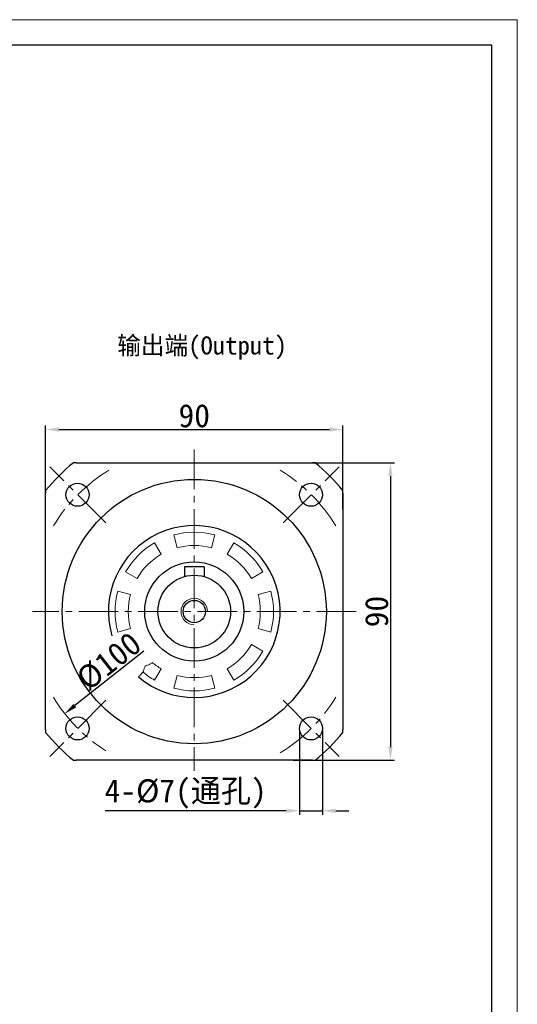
# Model space of a CAD drawing. Header units: millimetres. Extents: x 7380 to 8025, y -922 to -466.
# Tile 6 of 6: x 7874 to 8025, y -764 to -466. Entities that reach past the tile are written whole.
import ezdxf

# ---------------------------------------------------------------- set-up
doc = ezdxf.new("R2010")
doc.units = ezdxf.units.MM
doc.header["$PDSIZE"] = -5
doc.linetypes.add('点画线', pattern=[18, 12, -2, 2, -2])
doc.layers.get('0').update_dxf_attribs({"lineweight": 18})
doc.layers.get('Defpoints').update_dxf_attribs({"lineweight": 18})
for name, color, linetype, lineweight in [('7中心线层', 7, '点画线', 18), ('图框_外框线', 7, 'Continuous', 18), ('尺寸线层', 3, 'Continuous', 18), ('标注线', 7, 'Continuous', 18), ('粗实线', 7, 'Continuous', 40)]:
    doc.layers.add(name, color=color, linetype=linetype, lineweight=lineweight)
doc.styles.add('工程字', font='txt')
doc.dimstyles.new('ISO-25', dxfattribs={"dimtxt": 7, "dimasz": 4, "dimexe": 1.25, "dimexo": 0.625, "dimtad": 1, "dimtxsty": '工程字', "dimcen": 2, "dimdle": 8, "dimadec": 0, "dimazin": 0, "dimtfac": 1, "dimtmove": 0, "dimatfit": 3, "dimfxl": 1, "dimarcsym": 0})

# ---------------------------------------------------------------- blocks, each defined once
blk = doc.blocks.new('*X16')
at = {"layer": 'Defpoints', "color": 0}
for p in [(7971.99, -590.03), (7881.99, -614.76), (7971.99, -614.76)]:
    blk.add_point(p, dxfattribs=at)
at = {"layer": '尺寸线层', "color": 0, "lineweight": -2}
for p, q in [((7881.99, -614.13), (7881.99, -588.78)), ((7971.99, -614.13), (7971.99, -588.78)), ((7885.99, -590.03), (7967.99, -590.03))]:
    blk.add_line(p, q, dxfattribs=at)
at = {"layer": '尺寸线层', "color": 0}
for points in [[(7885.99, -589.36), (7885.99, -590.69), (7881.99, -590.03)], [(7967.99, -590.69), (7967.99, -589.36), (7971.99, -590.03)]]:
    blk.add_solid(points, dxfattribs=at)
at = {"layer": '尺寸线层', "color": 0, "insert": (7926.99, -585.9), "char_height": 7, "attachment_point": 5, "style": '工程字'}
blk.add_mtext('\\A1;90', dxfattribs=at)
blk = doc.blocks.new('*X17')
at = {"layer": 'Defpoints', "color": 0}
for p in [(7959.9, -600.12), (7956.33, -690.12), (7986.39, -690.12)]:
    blk.add_point(p, dxfattribs=at)
at = {"layer": '尺寸线层', "color": 0, "lineweight": -2}
for p, q in [((7960.53, -600.12), (7987.64, -600.12)), ((7986.39, -604.12), (7986.39, -686.12)), ((7956.95, -690.12), (7987.64, -690.12))]:
    blk.add_line(p, q, dxfattribs=at)
at = {"layer": '尺寸线层', "color": 0}
for points in [[(7987.06, -604.12), (7985.72, -604.12), (7986.39, -600.12)], [(7985.72, -686.12), (7987.06, -686.12), (7986.39, -690.12)]]:
    blk.add_solid(points, dxfattribs=at)
at = {"layer": '尺寸线层', "color": 0, "insert": (7982.26, -645.12), "char_height": 7, "attachment_point": 5, "rotation": 90, "style": '工程字'}
blk.add_mtext('\\A1;90', dxfattribs=at)
blk = doc.blocks.new('*X19')
at = {"layer": 'Defpoints', "color": 0}
for p in [(7966.27, -614.17), (7887.72, -676.06)]:
    blk.add_point(p, dxfattribs=at)
at = {"layer": '尺寸线层', "color": 0, "lineweight": -2}
blk.add_line((7911.76, -657.12), (7890.86, -673.58), dxfattribs=at)
at = {"layer": '尺寸线层', "color": 0}
blk.add_solid([(7890.45, -673.06), (7891.27, -674.11), (7887.72, -676.06)], dxfattribs=at)
at = {"layer": '尺寸线层', "color": 0, "insert": (7901.17, -660.21), "char_height": 7, "attachment_point": 5, "rotation": 38.2339, "style": '工程字'}
blk.add_mtext('\\A1;%%C100', dxfattribs=at)
blk = doc.blocks.new('*X20')
at = {"layer": 'Defpoints', "color": 0}
for p in [(7958.85, -680.47), (7965.85, -680.47), (7965.85, -705.42)]:
    blk.add_point(p, dxfattribs=at)
at = {"layer": '尺寸线层', "color": 0, "lineweight": -2}
for p, q in [((7958.85, -681.1), (7958.85, -706.67)), ((7965.85, -681.1), (7965.85, -706.67)), ((7954.85, -705.42), (7900, -705.42)), ((7958.85, -705.42), (7965.85, -705.42)), ((7969.85, -705.42), (7973.85, -705.42))]:
    blk.add_line(p, q, dxfattribs=at)
at = {"layer": '尺寸线层', "color": 0}
for points in [[(7954.85, -706.09), (7954.85, -704.75), (7958.85, -705.42)], [(7969.85, -704.75), (7969.85, -706.09), (7965.85, -705.42)]]:
    blk.add_solid(points, dxfattribs=at)
at = {"layer": '尺寸线层', "color": 0, "insert": (7924.38, -700.3), "char_height": 7, "attachment_point": 5, "style": '工程字'}
blk.add_mtext('\\A1;4-%%C7(通孔)', dxfattribs=at)

msp = doc.modelspace()

# ---------------------------------------------------------------- linework, layer by layer
at = {"linetype": 'Continuous', "lineweight": 15}
for p, q in [((7920.7811, -621.9343), (7921.8164, -625.798)), ((7932.1691, -625.798), (7933.2044, -621.9343)), ((7916.9928, -627.796), (7914.9928, -624.3319)), ((7938.9928, -624.3319), (7936.9928, -627.796)), ((7906.2081, -633.1165), (7909.6722, -635.1165)), ((7944.3133, -635.1165), (7947.7774, -633.1165)), ((7907.6742, -639.9401), (7903.8105, -638.9048)), ((7950.175, -638.9048), (7946.3113, -639.9401)), ((7903.8105, -651.3282), (7907.6742, -650.2929)), ((7946.3113, -650.2929), (7950.175, -651.3282)), ((7947.7774, -657.1165), (7944.3133, -655.1165)), ((7914.9928, -665.9011), (7916.9928, -662.437)), ((7921.8164, -664.435), (7920.7811, -668.2987)), ((7933.2044, -668.2987), (7932.1691, -664.435)), ((7936.9928, -662.437), (7938.9928, -665.9011))]:
    msp.add_line(p, q, dxfattribs=at)
for radius, start, end in [(24, 75, 105), (24, 120, 150), (20, 75, 105), (24, 30, 60), (20, 120, 150), (20, 30, 60), (24, 165, 195), (20, 165, 195), (20, 345, 15), (24, 345, 15), (20, 300, 330), (24, 300, 330), (20, 230.487383, 240), (24, 229.698824, 240), (20, 255, 285), (24, 255, 285)]:
    msp.add_arc((7926.9928, -645.1165), radius, start, end, dxfattribs=at)
at = {"layer": '7中心线层', "lineweight": 18}
for p, q in [((7926.9928, -596.1165), (7926.9928, -693.3097)), ((7975.9928, -645.1165), (7877.9928, -645.1165))]:
    msp.add_line(p, q, dxfattribs=at)
at = {"layer": '7中心线层'}
for p, q in [((7900.2127, -618.2464), (7883.2421, -601.2759)), ((7953.9528, -618.2464), (7970.9234, -601.2759)), ((7900.2127, -671.9866), (7883.2421, -688.9571)), ((7953.9528, -671.9866), (7970.9234, -688.9571))]:
    msp.add_line(p, q, dxfattribs=at)
for start, end in [(121.215795, 148.784205), (31.215795, 58.784205), (211.215795, 237.506485), (301.215795, 328.784205)]:
    msp.add_arc((7927.0828, -645.1165), 50, start, end, dxfattribs=at)
at = {"layer": '图框_外框线', "color": 3}
msp.add_lwpolyline([(7379.9037, -922.0598), (8024.8272, -922.0598), (8024.8272, -466.0067), (7379.9037, -466.0067)], close=True, dxfattribs=at)
at = {"layer": '图框_外框线', "color": 3, "lineweight": 25}
msp.add_lwpolyline([(7418.292, -914.3821), (8017.1495, -914.3821), (8017.1495, -473.6844), (7418.292, -473.6844)], close=True, dxfattribs=at)
at = {"layer": '标注线'}
msp.add_line((7956.9928, -690.1165), (7896.9928, -690.1165), dxfattribs=at)
msp.add_arc((7926.9928, -645.1165), 4, 0, 270, dxfattribs=at)
msp.add_open_spline([(7914.2678, -660.5462), (7914.0729, -660.7622), (7913.457, -661.2656), (7911.8371, -661.3854), (7911.8628, -663.2156), (7910.8179, -664.0501), (7910.3409, -664.6495), (7910.1338, -664.9098)], degree=3, knots=[0, 0, 0, 0, 0.87550776, 2.4153253, 3.99302482, 5.2979717, 6.29949554, 6.29949554, 6.29949554, 6.29949554], dxfattribs=at)
at = {"layer": '粗实线', "lineweight": 30}
for p, q in [((7891.1982, -600.1165), (7890.4004, -600.1165)), ((7891.1982, -600.1165), (7962.7873, -600.1165)), ((7963.5851, -600.1165), (7962.7873, -600.1165)), ((7881.9928, -608.5241), (7881.9928, -609.3219)), ((7881.9928, -680.911), (7881.9928, -609.3219)), ((7971.9928, -609.3219), (7971.9928, -608.5241)), ((7971.9928, -609.3219), (7971.9928, -680.911)), ((7881.9928, -680.911), (7881.9928, -681.7088)), ((7971.9928, -681.7088), (7971.9928, -680.911)), ((7890.4004, -690.1165), (7891.1982, -690.1165)), ((7962.7873, -690.1165), (7891.1982, -690.1165)), ((7962.7873, -690.1165), (7963.5851, -690.1165))]:
    msp.add_line(p, q, dxfattribs=at)
at = {"layer": '粗实线', "linetype": 'Continuous', "lineweight": 30}
for p, q in [((7923.9928, -631.6165), (7923.9928, -634.5335)), ((7929.9928, -631.6165), (7923.9928, -631.6165)), ((7929.9928, -631.6165), (7929.9928, -634.5335))]:
    msp.add_line(p, q, dxfattribs=at)
at = {"layer": '粗实线', "lineweight": 30}
for centre, radius in [((7926.9928, -645.1165), 39.9997), ((7891.6374, -609.7612), 3.5), ((7962.3481, -609.7612), 3.5), ((7926.9928, -645.1165), 15), ((7891.6374, -680.4718), 3.5), ((7962.3481, -680.4718), 3.5)]:
    msp.add_circle(centre, radius, dxfattribs=at)
at = {"layer": '粗实线', "linetype": 'Continuous', "lineweight": 30}
for radius in [11, 3.375]:
    msp.add_circle((7926.9928, -645.1165), radius, dxfattribs=at)
at = {"layer": '粗实线', "lineweight": 30}
for radius, start, end in [(58, 129.116744, 140.883256), (58, 39.116744, 50.883256), (26, 229.577287, 196.50384), (58, 219.116744, 230.883256), (58, 309.116744, 320.883256)]:
    msp.add_arc((7926.9928, -645.1165), radius, start, end, dxfattribs=at)

# ---------------------------------------------------------------- texts
at = {"layer": '标注线', "color": 0, "insert": (7903.692, -561.8337), "char_height": 5.5, "width": 62.945102, "attachment_point": 1}
msp.add_mtext('输出端(Output)', dxfattribs=at)

# ---------------------------------------------------------------- dimensions: what is measured, and where the dimension line sits
at = {"layer": '尺寸线层'}
dim = msp.add_linear_dim(base=(7971.9928, -590.0278), p1=(7881.9928, -614.755), p2=(7971.9928, -614.755), dimstyle='ISO-25', override={"dimsah": 1, "dimtolj": 1, "dimtzin": 8}, dxfattribs=at)
dim.commit()
dim.dimension.update_dxf_attribs({"geometry": '*X16', "text_midpoint": (7926.9928, -585.9028)})
dim = msp.add_linear_dim(base=(7986.3884, -690.1165), p1=(7959.9042, -600.1165), p2=(7956.3281, -690.1165), angle=90, dimstyle='ISO-25', override={"dimsah": 1, "dimtolj": 1, "dimtzin": 8}, dxfattribs=at)
dim.commit()
dim.dimension.update_dxf_attribs({"geometry": '*X17', "text_midpoint": (7982.2634, -645.1165)})
dim = msp.add_diameter_dim_2p(p1=(7966.2673, -614.1728), p2=(7887.7182, -676.0602), dimstyle='ISO-25', override={"dimpost": '%%C<>', "dimsah": 1, "dimtolj": 1, "dimtzin": 8}, dxfattribs=at)
dim.commit()
dim.dimension.update_dxf_attribs({"geometry": '*X19', "text_midpoint": (7903.7232, -663.4502), "dimtype": 163})
dim = msp.add_linear_dim(base=(7965.8481, -705.4194), p1=(7958.8481, -680.4718), p2=(7965.8481, -680.4718), angle=180, text='4-%%C<>(通孔)', dimstyle='ISO-25', override={"dimsah": 1, "dimtolj": 1}, dxfattribs=at)
dim.commit()
dim.dimension.update_dxf_attribs({"geometry": '*X20', "text_midpoint": (7924.3784, -705.4194), "dimtype": 160})

doc.saveas('drawing.dxf')
